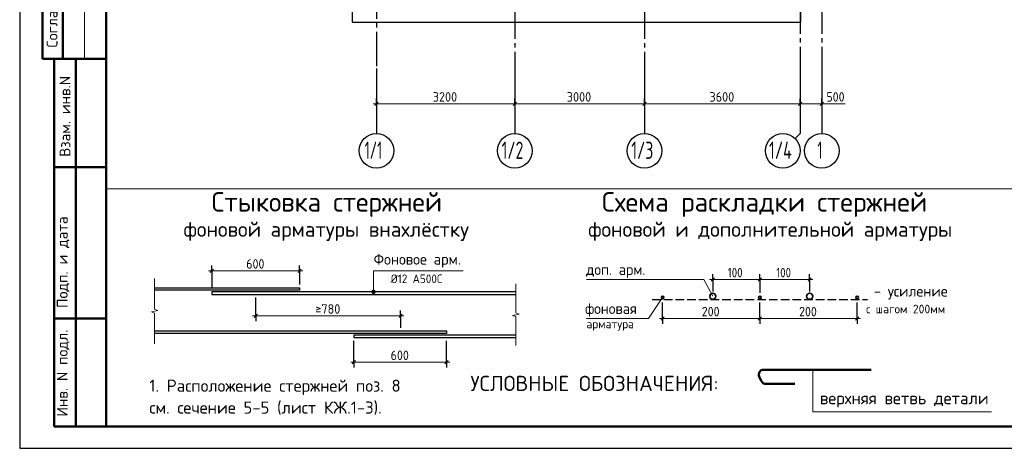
# Model space of a CAD drawing. Header units: millimetres. Extents: x 0 to 42000, y 0 to 29700.
# Tile 1 of 9: x 0 to 22772, y 0 to 9906. Entities that reach past the tile are written whole.
import ezdxf

# ---------------------------------------------------------------- set-up
doc = ezdxf.new("R2010")
doc.units = ezdxf.units.MM
doc.linetypes.add('______2', pattern=[270, 200, -70])
doc.linetypes.add('______5', pattern=[1100, 800, -100, 100, -100])
for name, color, linetype, lineweight in [('Standard', 7, 'Continuous', 25), ('Арм.стержн.ниж.зоны 1й ряд', 7, '______2', 25), ('ЖБ Перекрытие верхний уровень', 8, 'Continuous', 50), ('Примечания', 7, 'Continuous', 13), ('Размерная линия_ общее', 7, 'Continuous', 13)]:
    doc.layers.add(name, color=color, linetype=linetype, lineweight=lineweight)
doc.layers.add('Оси', color=7, linetype='______5', true_color=0x656565)
doc.styles.add('ISOCPEUR', font='txt')

msp = doc.modelspace()

# ---------------------------------------------------------------- hatches: boundary and pattern name
at = {"layer": 'Standard', "linetype": 'Continuous', "lineweight": 13, "transparency": 33554687}
for points in [[(8144, 3639), (8221, 3639), (8205, 3655)], [(8144, 3639), (8205, 3655), (8160, 3655)], [(8160, 3655), (8205, 3655), (8183, 3662)], [(8138, 3617), (8228, 3617), (8221, 3639)], [(8138, 3617), (8221, 3639), (8144, 3639)], [(8144, 3594), (8228, 3617), (8138, 3617)], [(8144, 3594), (8221, 3594), (8228, 3617)], [(8160, 3578), (8221, 3594), (8144, 3594)], [(8160, 3578), (8205, 3578), (8221, 3594)], [(8205, 3578), (8160, 3578), (8183, 3572)]]:
    msp.add_hatch(color=7, dxfattribs=at).paths.add_polyline_path(points)

# ---------------------------------------------------------------- linework, layer by layer
at = {"layer": 'Standard', "color": 7, "linetype": 'Continuous', "lineweight": 25, "transparency": 33554687}
msp.add_line((2000, 29200), (2000, 1058), dxfattribs=at)
at = {"layer": 'Standard', "color": 7, "linetype": 'Continuous', "lineweight": 50, "transparency": 33554687}
for p, q in [((527, 15500), (527, 9000)), ((527, 15500), (527, 9000)), ((1000, 15500), (1000, 9000)), ((0, 9000), (6, 9000)), ((527, 9000), (2000, 9000)), ((800, 500), (800, 9000)), ((800, 500), (800, 9000)), ((1300, 500), (1300, 9000)), ((800, 6500), (2000, 6500)), ((800, 3000), (2000, 3000)), ((17104, 1657), (17150, 1556)), ((19695, 1816), (17205, 1816)), ((17258, 1487), (17926, 1487)), ((2000, 500), (800, 500))]:
    msp.add_line(p, q, dxfattribs=at)
at = {"layer": 'Standard', "color": 7, "linetype": 'Continuous', "lineweight": 13, "transparency": 33554687}
for p, q in [((1500, 15500), (1500, 9000)), ((3120, 3924), (3120, 3213)), ((8183, 3662), (8183, 3662)), ((11475, 3800), (11475, 3130)), ((8138, 3617), (8138, 3617)), ((8183, 3572), (8183, 3572)), ((8228, 3617), (8228, 3617)), ((3120, 3213), (3195, 3183)), ((3195, 3183), (3045, 3153)), ((3045, 3153), (3120, 3123)), ((3120, 3123), (3120, 2412)), ((11550, 3101), (11400, 3072)), ((11400, 3072), (11475, 3044)), ((11475, 3130), (11550, 3101)), ((11475, 3044), (11475, 2373)), ((3120, 2412), (3120, 2412)), ((11475, 2373), (11475, 2373))]:
    msp.add_line(p, q, dxfattribs=at)
at = {"layer": 'Standard', "color": 8, "linetype": '______2', "lineweight": -3, "true_color": 0x737373, "transparency": 33554687}
msp.add_line((14630, 3439), (19610, 3439), dxfattribs=at)
at = {"layer": 'Standard', "color": 7, "linetype": 'Continuous', "lineweight": 25, "transparency": 33554687}
msp.add_lwpolyline([(0, 0), (42000, 0), (42000, 29700), (0, 29700), (0, 0)], close=True, dxfattribs=at)
at = {"layer": 'Standard', "color": 7, "linetype": 'Continuous', "lineweight": 50, "transparency": 33554687}
msp.add_lwpolyline([(2000, 29200), (41500, 29200), (41500, 500), (2000, 500), (2000, 29200)], close=True, dxfattribs=at)
at = {"layer": 'Standard', "color": 7, "linetype": 'Continuous', "lineweight": 13, "transparency": 33554687}
for points in [[(2000, 29200), (2000, 500), (41500, 500), (41500, 29200), (2000, 29200)], [(23000, 6000), (2000, 6000), (2000, 500), (23000, 500), (23000, 6000)], [(8183, 3617), (8183, 4102), (10260, 4102)], [(13110, 3901), (15823, 3901), (16030, 3514)], [(13110, 2999), (14545, 2999), (14870, 3484)], [(22478, 843), (18345, 843), (18345, 1816)]]:
    msp.add_lwpolyline(points, dxfattribs=at)
at = {"layer": 'Standard', "color": 254, "linetype": 'Continuous', "lineweight": 25, "true_color": 0xc4c4ff, "transparency": 33554687}
msp.add_lwpolyline([(7686, 9848), (18064, 9848), (18064, 26006), (7686, 26006), (7686, 9848)], dxfattribs=at)
at = {"layer": 'Standard', "color": 7, "linetype": 'Continuous', "lineweight": 13, "transparency": 33554687}
msp.add_circle((8183, 3617), 45, dxfattribs=at)
at = {"layer": 'Standard', "color": 7, "linetype": 'Continuous', "lineweight": 50, "transparency": 33554687}
for centre, radius, start, end in [((17205, 1704), 112, 90, 204.7646), ((17258, 1606), 119, 204.7646, 270)]:
    msp.add_arc(centre, radius, start, end, dxfattribs=at)
at = {"layer": 'Арм.стержн.ниж.зоны 1й ряд', "color": 7, "linetype": 'Continuous', "lineweight": 25, "transparency": 33554687}
for points in [[(3120, 3712), (6475, 3712), (6475, 3652), (3120, 3652)], [(11475, 3617), (4445, 3617), (4445, 3557), (11475, 3557)], [(3120, 2712), (9870, 2712), (9870, 2652), (3120, 2652)], [(11475, 2617), (7730, 2617), (7730, 2557), (11475, 2557)]]:
    msp.add_lwpolyline(points, dxfattribs=at)
at = {"layer": 'ЖБ Перекрытие верхний уровень', "color": 7, "linetype": 'Continuous', "lineweight": 35, "transparency": 33554687}
for centre, radius in [((14870, 3484), 30), ((16030, 3514), 70), ((17120, 3484), 30), ((18270, 3514), 70), ((19370, 3484), 30)]:
    msp.add_circle(centre, radius, dxfattribs=at)
at = {"layer": 'Оси', "color": 8, "linetype": '______5', "lineweight": -3, "transparency": 33554687}
for p, q in [((8250, 26129), (8250, 8776)), ((18050, 25779), (18050, 8776)), ((18550, 25779), (18550, 8776)), ((11450, 15762), (11450, 8776)), ((14450, 15762), (14450, 8776))]:
    msp.add_line(p, q, dxfattribs=at)
at = {"layer": 'Оси', "color": 7, "linetype": 'Continuous', "lineweight": 25, "transparency": 33554687}
for p, q in [((8250, 8776), (8250, 7276)), ((11450, 8776), (11450, 7276)), ((14450, 8776), (14450, 7276)), ((18550, 8776), (18550, 7276))]:
    msp.add_line(p, q, dxfattribs=at)
msp.add_lwpolyline([(18050, 8776), (18050, 7276), (17933, 7159)], dxfattribs=at)
for centre in [(8250, 6876), (11450, 6876), (14450, 6876), (17650, 6876), (18550, 6876)]:
    msp.add_circle(centre, 400, dxfattribs=at)
at = {"layer": 'Примечания', "color": 7, "linetype": 'Continuous', "lineweight": 13, "transparency": 33554687}
msp.add_line((18550, 7962), (19090, 7962), dxfattribs=at)
at = {"layer": 'Размерная линия_ общее', "color": 7, "linetype": 'Continuous', "lineweight": 25, "transparency": 33554687}
for p, q in [((8212, 7925), (8287, 8000)), ((11412, 7925), (11487, 8000)), ((14412, 7925), (14487, 8000)), ((18012, 7925), (18087, 8000)), ((18512, 7925), (18587, 8000)), ((4408, 4065), (4483, 4140)), ((6438, 4065), (6513, 4140)), ((15992, 3864), (16067, 3939)), ((17083, 3864), (17158, 3939)), ((18233, 3864), (18308, 3939)), ((5423, 3022), (5498, 3097)), ((8773, 3022), (8848, 3097)), ((14833, 2962), (14908, 3037)), ((17083, 2962), (17158, 3037)), ((19333, 2962), (19408, 3037)), ((7693, 1953), (7768, 2028)), ((9833, 1953), (9908, 2028))]:
    msp.add_line(p, q, dxfattribs=at)
at = {"layer": 'Размерная линия_ общее', "color": 253, "linetype": 'Continuous', "lineweight": -3, "true_color": 0xa0a0a0, "transparency": 33554687}
for p, q in [((8250, 7962), (8250, 8087)), ((11450, 7962), (11450, 8087)), ((14450, 7962), (14450, 8087)), ((18050, 7962), (18050, 8087)), ((18550, 7962), (18550, 8087)), ((8250, 7962), (8250, 7837)), ((8250, 7962), (8250, 7476)), ((11450, 7962), (11450, 7837)), ((11450, 7962), (11450, 7476)), ((14450, 7962), (14450, 7837)), ((14450, 7962), (14450, 7476)), ((18050, 7962), (18050, 7837)), ((18050, 7962), (18050, 7476)), ((18550, 7962), (18550, 7837)), ((18550, 7962), (18550, 7476)), ((4445, 4102), (4445, 4227)), ((4445, 4102), (4445, 3977)), ((4445, 4102), (4445, 3692)), ((6475, 4102), (6475, 4227)), ((6475, 4102), (6475, 3977)), ((6475, 4102), (6475, 3787)), ((16030, 3901), (16030, 4026)), ((16030, 3901), (16030, 3776)), ((16030, 3901), (16030, 3627)), ((17120, 3901), (17120, 4026)), ((17120, 3901), (17120, 3776)), ((17120, 3901), (17120, 3597)), ((18270, 3901), (18270, 4026)), ((18270, 3901), (18270, 3776)), ((18270, 3901), (18270, 3627)), ((5460, 3060), (5460, 3482)), ((14870, 2999), (14870, 3372)), ((19370, 2999), (19370, 3372)), ((5460, 3060), (5460, 3185)), ((5460, 3060), (5460, 2935)), ((8810, 3060), (8810, 3185)), ((8810, 3060), (8810, 2935)), ((8810, 3060), (8810, 2787)), ((14870, 2999), (14870, 3124)), ((14870, 2999), (14870, 2874)), ((17120, 2999), (17120, 3124)), ((17120, 2999), (17120, 2874)), ((19370, 2999), (19370, 3124)), ((19370, 2999), (19370, 2874)), ((7730, 1990), (7730, 2482)), ((7730, 1990), (7730, 2115)), ((9870, 1990), (9870, 2115)), ((7730, 1990), (7730, 1865)), ((9870, 1990), (9870, 1865))]:
    msp.add_line(p, q, dxfattribs=at)
at = {"layer": 'Размерная линия_ общее', "color": 7, "linetype": 'Continuous', "lineweight": 13, "transparency": 33554687}
for p, q in [((8250, 7962), (8175, 7962)), ((8250, 7962), (11450, 7962)), ((11450, 7962), (14450, 7962)), ((14450, 7962), (18050, 7962)), ((18050, 7962), (18550, 7962)), ((18550, 7962), (18625, 7962)), ((4445, 4102), (4370, 4102)), ((4445, 4102), (6475, 4102)), ((6475, 4102), (6550, 4102)), ((16030, 3901), (15955, 3901)), ((16030, 3901), (17120, 3901)), ((17120, 3901), (18270, 3901)), ((18270, 3901), (18345, 3901)), ((5460, 3060), (5385, 3060)), ((5460, 3060), (8810, 3060)), ((8810, 3060), (8885, 3060)), ((14870, 2999), (14795, 2999)), ((14870, 2999), (17120, 2999)), ((17120, 2999), (19370, 2999)), ((19370, 2999), (19445, 2999)), ((7730, 1990), (7655, 1990)), ((7730, 1990), (9870, 1990)), ((9870, 1990), (9945, 1990))]:
    msp.add_line(p, q, dxfattribs=at)
at = {"layer": 'Размерная линия_ общее', "color": 253, "linetype": 'Continuous', "lineweight": -3, "true_color": 0xa0a0a0, "transparency": 33554687}
for points in [[(17120, 2999), (17120, 3016), (17120, 3016), (17120, 3372)], [(9870, 1990), (9870, 2373), (9870, 2373), (9870, 2482)]]:
    msp.add_lwpolyline(points, dxfattribs=at)

# ---------------------------------------------------------------- texts
at = {"layer": 'Standard', "color": 7, "linetype": 'Continuous', "lineweight": 50, "transparency": 33554687, "char_height": 250, "attachment_point": 7, "rotation": 90, "style": 'ISOCPEUR'}
for s, insert, width in [('\\A1;{\\fISOCPEUR|i0|b0;\\H250.000000;\\W1.000000;\\C7;Согласовано}\\P', (875, 9261), 2071.88), ('\\A1;{\\fISOCPEUR|i0|b0;\\H250.000000;\\W1.000000;\\C7;Взам. инв.N}\\P', (1173, 6736), 1909.1), ('\\A1;{\\fISOCPEUR|i0|b0;\\H250.000000;\\W1.000000;\\C7;Подп. и дата}\\P', (1149, 3242), 2197.06), ('\\A1;{\\fISOCPEUR|i0|b0;\\H250.000000;\\W1.000000;\\C7;Инв. N подл.}\\P', (1149, 734), 2021.79)]:
    msp.add_mtext(s, dxfattribs=dict(at, insert=insert, width=width))
at = {"layer": 'Standard', "color": 7, "linetype": 'Continuous', "lineweight": 50, "transparency": 33554687, "attachment_point": 7, "style": 'ISOCPEUR'}
for s, insert, char_height, width in [('\\W0.98;Стыковка стержней', (4440, 5348), 450, 5843.42), ('\\W0.99;Схема раскладки стержней', (13467, 5348), 450, 7958.3), ('\\W0.99;фоновой арматуры внахлёстку', (3791, 4793), 350, 7064.38), ('\\W0.99;фоновой и дополнительной арматуры', (13149, 4793), 350, 8498.44)]:
    msp.add_mtext(s, dxfattribs=dict(at, insert=insert, char_height=char_height, width=width))
at = {"layer": 'Standard', "color": 7, "linetype": 'Continuous', "lineweight": 25, "transparency": 33554687, "attachment_point": 7, "style": 'ISOCPEUR'}
for s, insert, char_height, width in [('\\W0.98;Фоновое арм.', (8185, 4177), 250, 2220.82), ('\\W0.96;доп. арм.', (13100, 3939), 250, 1519.73), ('\\W0.94;Ø12 А500С', (8581, 3817), 200, 1393.61), ('\\W0.97;- усиление', (19758, 3439), 250, 1820.33), ('\\W0.96;фоновая', (13075, 3038), 250, 1419.46), ('\\W0.98;с шагом 200мм', (19575, 3119), 200, 1977.1), ('\\W0.97;арматура', (13106, 2718), 200, 1336.15), ('\\A1;{\\fISOCPEUR|i0|b0;\\H350.000000;\\W1.000000;\\C7;УСЛОВНЫЕ ОБОЗНАЧЕНИЯ:}\\P', (10426, 1324), 350, 5755.33), ('\\A1;{\\fISOCPEUR|i0|b0;\\H279.999995;\\W1.000000;\\C7;верхняя ветвь детали}\\P', (18506, 942), 280, 4142.07)]:
    msp.add_mtext(s, dxfattribs=dict(at, insert=insert, char_height=char_height, width=width))
at = {"layer": 'Standard', "color": 7, "linetype": 'Continuous', "lineweight": 13, "transparency": 33554687, "insert": (3000, 1587), "char_height": 280, "width": 5940.9, "attachment_point": 1, "line_spacing_factor": 1.084337}
msp.add_mtext('\\A1;{\\fISOCPEUR|i0|b0;\\H279.999995;\\W1.000000;\\C7;1. Расположение стержней поз. 8}\\P{\\fISOCPEUR|i0|b0;\\H279.999995;\\W1.000000;\\C7;см. сечение 5-5 (лист КЖ.1-3).}\\P', dxfattribs=at)
at = {"layer": 'Оси', "color": 7, "linetype": 'Continuous', "lineweight": 35, "transparency": 33554687, "char_height": 400, "attachment_point": 7, "style": 'ISOCPEUR'}
for s, insert, width in [('\\W0.59;1/1', (7978, 6689), 662.04), ('\\W0.66;1/2', (11146, 6689), 739.74), ('\\W0.66;1/3', (14146, 6689), 739.75), ('\\W0.67;1/4', (17330, 6689), 772.97), ('\\W0.56;1', (18450, 6689), 311.11)]:
    msp.add_mtext(s, dxfattribs=dict(at, insert=insert, width=width))
at = {"layer": 'Размерная линия_ общее', "color": 7, "linetype": 'Continuous', "lineweight": 25, "transparency": 33554687, "char_height": 220, "attachment_point": 7, "style": 'ISOCPEUR'}
for s, insert, width in [('\\W0.93;3200', (9553, 8012), 718.1), ('\\W0.93;3000', (12653, 8012), 718.09), ('\\W0.93;3600', (15953, 8012), 718.09), ('\\W0.91;500', (18657, 8012), 561.99), ('\\W0.91;600', (5240, 4152), 561.98), ('\\W0.83;100', (16377, 3951), 508.57), ('\\W0.83;100', (17497, 3951), 508.57), ('\\W0.93;≥780', (6838, 3110), 718.09), ('\\W0.91;200', (15775, 3049), 561.99), ('\\W0.91;200', (18025, 3049), 562), ('\\W0.91;600', (8580, 2040), 561.98)]:
    msp.add_mtext(s, dxfattribs=dict(at, insert=insert, width=width))

doc.saveas('drawing.dxf')
